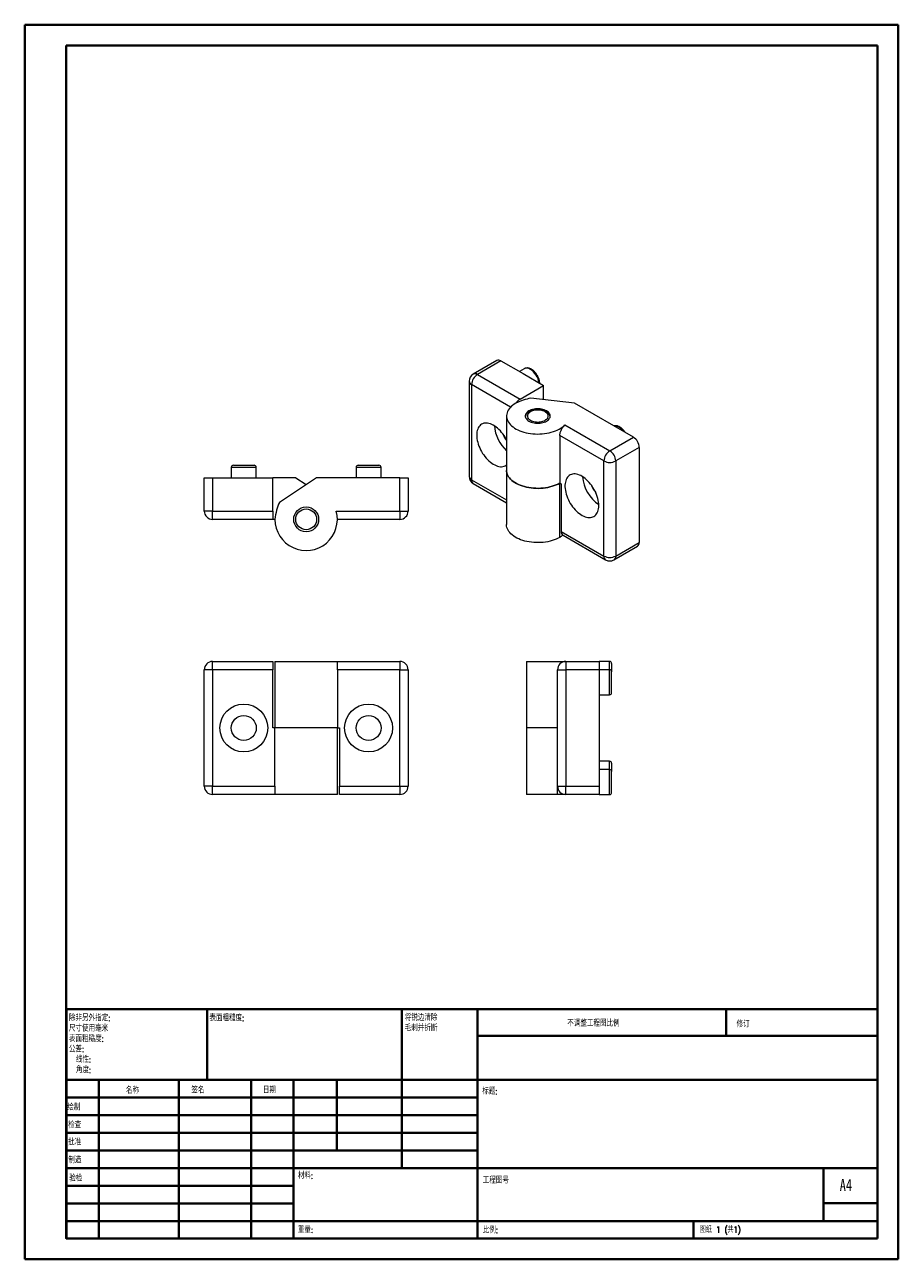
# Model space of a CAD drawing. Header units: millimetres. Extents: x 0 to 210, y 0 to 297.
import ezdxf

# ---------------------------------------------------------------- set-up
doc = ezdxf.new("R2010")
doc.units = ezdxf.units.MM
doc.styles.add('SLDTEXTSTYLE0', font='TXT', dxfattribs={"width": 0.75, "bigfont": 'bigfont'})
doc.styles.add('SLDTEXTSTYLE1', font='TXT', dxfattribs={"width": 0.75})
doc.styles.add('SLDTEXTSTYLE2', font='TXT', dxfattribs={"width": 0.694444, "bigfont": 'bigfont'})

# ---------------------------------------------------------------- blocks, each defined once
blk = doc.blocks.new('SW_NOTE_0')
at = {"color": 0, "linetype": 'Continuous', "lineweight": 0, "char_height": 1.5, "attachment_point": 1, "style": 'SLDTEXTSTYLE0'}
for s, insert in [('\\M+18FAB锐边\\M+190B4\\M+18F9C', (0, 1.93)), ('\\M+196D1\\M+18E68\\M+19BF3\\M+190DC\\M+19266', (0, -0.57))]:
    blk.add_mtext(s, dxfattribs=dict(at, insert=insert))
blk = doc.blocks.new('SW_NOTE_1')
at = {"color": 0, "linetype": 'Continuous', "lineweight": 0, "char_height": 1.5, "attachment_point": 1, "style": 'SLDTEXTSTYLE0'}
for s, insert in [('\\M+18F9C\\M+194F1另\\M+18A4F\\M+18E77\\M+192E8:', (0, 1.93)), ('\\M+18EDA\\M+190A1\\M+18E67\\M+19770\\M+19F7C\\M+195C4', (0, -0.57)), ('\\M+1955C\\M+196CA\\M+19165糙\\M+19378:', (0, -3.07)), ('\\M+18CF6\\M+18DB7:', (0, -5.57)), ('线\\M+190AB:', (1.69, -8.07)), ('\\M+18A70\\M+19378:', (1.69, -10.57))]:
    blk.add_mtext(s, dxfattribs=dict(at, insert=insert))

msp = doc.modelspace()

# ---------------------------------------------------------------- linework, layer by layer
at = {"color": 7, "linetype": 'Continuous', "lineweight": 40}
for p, q in [((0.08, 0.21), (0.08, 297.21)), ((0.08, 297.21), (210.08, 297.21)), ((210.08, 0.21), (210.08, 297.21)), ((210.08, 292.21), (210.08, 297.21)), ((10.08, 292.21), (205.08, 292.21)), ((10.08, 5.21), (10.08, 292.21)), ((205.08, 5.21), (205.08, 292.21)), ((10.11, 60.37), (205.08, 60.37)), ((10.11, 60.37), (10.11, 5.12)), ((43.91, 43.37), (43.91, 60.37)), ((90.71, 60.37), (90.71, 22.12)), ((108.91, 60.37), (108.91, 5.12)), ((168.68, 54.09), (168.68, 60.46)), ((205.08, 54), (108.91, 54)), ((205.08, 43.37), (10.11, 43.37)), ((17.91, 43.37), (17.91, 5.12)), ((37.1, 43.37), (37.1, 5.12)), ((54.51, 43.37), (54.51, 5.12)), ((64.71, 5.12), (64.71, 43.37)), ((75.11, 26.37), (75.11, 43.37)), ((108.91, 39.12), (10.11, 39.12)), ((108.91, 34.87), (10.11, 34.87)), ((108.91, 30.62), (10.11, 30.62)), ((108.91, 26.37), (10.11, 26.37)), ((64.71, 22.12), (10.11, 22.12)), ((64.71, 22.12), (205.08, 22.12)), ((192.08, 9.46), (192.08, 22.21)), ((64.71, 17.87), (10.11, 17.87)), ((64.71, 13.62), (10.11, 13.62)), ((205.08, 13.71), (192.08, 13.71)), ((10.11, 9.37), (205.08, 9.37)), ((160.88, 5.21), (160.88, 9.46)), ((10.08, 5.21), (205.08, 5.21)), ((205.08, 5.21), (180.99, 5.21)), ((0.08, 0.21), (210.08, 0.21))]:
    msp.add_line(p, q, dxfattribs=at)
at = {"color": 7, "linetype": 'Continuous', "lineweight": 15}
for p, q in [((113.57, 216.44), (107.91, 213.18)), ((114.57, 216.34), (108.91, 213.08)), ((114.57, 216.34), (119.87, 213.28)), ((120.14, 214.45), (118.99, 213.79)), ((106.91, 211.44), (106.91, 188.58)), ((108.91, 213.08), (119.17, 207.16)), ((119.87, 213.28), (124.82, 210.42)), ((107.5, 210.63), (107.5, 187.76)), ((119.17, 207.16), (124.82, 210.42)), ((124.82, 207.01), (124.82, 210.42)), ((132.25, 206.14), (121.75, 207.38)), ((146.39, 197.97), (132.25, 206.14)), ((115.91, 203.08), (115.91, 190.01)), ((129.93, 200.94), (140.73, 194.71)), ((139.32, 192.26), (128.71, 198.38)), ((128.71, 198.38), (128.71, 186.95)), ((140.73, 194.71), (146.39, 197.97)), ((147.8, 195.52), (142.15, 192.26)), ((147.8, 195.52), (147.8, 172.66)), ((49.74, 190.72), (49.74, 188.22)), ((50.24, 191.22), (52.74, 191.22)), ((52.74, 191.22), (55.24, 191.22)), ((55.74, 188.22), (55.74, 190.72)), ((79.74, 190.72), (79.74, 188.22)), ((80.24, 191.22), (85.24, 191.22)), ((85.74, 188.22), (85.74, 190.72)), ((139.32, 169.4), (139.32, 192.26)), ((142.15, 192.26), (142.15, 169.4)), ((43.24, 188.22), (45.24, 188.22)), ((43.24, 180.22), (43.24, 188.22)), ((45.24, 188.22), (52.74, 188.22)), ((45.24, 188.22), (45.24, 180.22)), ((52.74, 188.22), (59.74, 188.22)), ((65.24, 188.22), (59.74, 188.22)), ((59.74, 180.22), (59.74, 188.22)), ((70.24, 188.22), (61.3, 182.31)), ((65.24, 188.22), (67.74, 186.57)), ((90.24, 188.22), (70.24, 188.22)), ((90.24, 188.22), (92.24, 188.22)), ((90.24, 180.22), (90.24, 188.22)), ((92.24, 188.22), (92.24, 180.22)), ((115.91, 190.01), (115.91, 176.95)), ((107.91, 186.85), (115.91, 182.23)), ((128.71, 173.89), (128.71, 186.95)), ((128.71, 186.95), (129.07, 186.75)), ((129.07, 186.75), (129.07, 175.31)), ((45.24, 180.22), (43.24, 180.22)), ((45.24, 180.22), (59.74, 180.22)), ((45.24, 178.22), (45.24, 180.22)), ((59.74, 178.22), (45.24, 178.22)), ((59.74, 180.22), (59.74, 178.22)), ((60.24, 178.22), (59.74, 178.22)), ((74.97, 180.22), (90.24, 180.22)), ((90.24, 178.22), (75.24, 178.22)), ((90.24, 180.22), (92.24, 180.22)), ((90.24, 180.22), (90.24, 178.22)), ((129.07, 175.31), (139.32, 169.4)), ((129.48, 174.4), (139.73, 168.48)), ((142.15, 169.4), (147.8, 172.66)), ((141.73, 168.48), (147.39, 171.75)), ((45.24, 142.03), (45.24, 144.03)), ((45.24, 144.03), (59.74, 144.03)), ((59.74, 144.03), (59.74, 142.03)), ((60.24, 144.03), (75.24, 144.03)), ((60.24, 144.03), (60.24, 128.03)), ((75.24, 142.03), (75.24, 144.03)), ((75.24, 144.03), (90.24, 144.03)), ((90.24, 144.03), (90.24, 142.03)), ((120.67, 144.03), (120.67, 128.03)), ((120.67, 144.03), (130.17, 144.03)), ((130.17, 144.03), (138.17, 144.03)), ((130.17, 144.03), (130.17, 142.03)), ((140.67, 144.03), (138.17, 144.03)), ((138.17, 144.03), (138.17, 142.03)), ((141.17, 143.53), (141.17, 141.53)), ((43.24, 114.03), (43.24, 142.03)), ((45.24, 142.03), (43.24, 142.03)), ((59.74, 142.03), (45.24, 142.03)), ((45.24, 142.03), (45.24, 114.03)), ((59.74, 128.03), (59.74, 142.03)), ((75.24, 142.03), (75.24, 128.03)), ((90.24, 142.03), (75.24, 142.03)), ((90.24, 114.03), (90.24, 142.03)), ((90.24, 142.03), (92.24, 142.03)), ((92.24, 142.03), (92.24, 114.03)), ((128.17, 114.03), (128.17, 142.03)), ((128.17, 142.03), (130.17, 142.03)), ((138.17, 142.03), (130.17, 142.03)), ((130.17, 142.03), (130.17, 114.03)), ((140.67, 142.03), (138.17, 142.03)), ((138.17, 142.03), (138.17, 114.03)), ((141.17, 136.53), (141.17, 141.53)), ((138.17, 136.03), (140.67, 136.03)), ((60.24, 128.03), (59.74, 128.03)), ((75.24, 128.03), (60.24, 128.03)), ((60.24, 114.03), (60.24, 128.03)), ((75.24, 112.03), (75.24, 128.03)), ((75.24, 128.03), (75.74, 128.03)), ((75.74, 128.03), (75.74, 114.03)), ((120.67, 128.03), (120.67, 112.03)), ((128.17, 128.03), (120.67, 128.03)), ((140.67, 120.03), (138.17, 120.03)), ((141.17, 119.53), (141.17, 117.53)), ((140.67, 118.03), (138.17, 118.03)), ((141.17, 112.53), (141.17, 117.53)), ((45.24, 114.03), (43.24, 114.03)), ((45.24, 112.03), (45.24, 114.03)), ((45.24, 114.03), (60.24, 114.03)), ((60.24, 114.03), (60.24, 112.03)), ((75.74, 112.03), (75.74, 114.03)), ((75.74, 114.03), (90.24, 114.03)), ((90.24, 114.03), (90.24, 112.03)), ((90.24, 114.03), (92.24, 114.03)), ((128.17, 112.03), (128.17, 114.03)), ((128.17, 114.03), (130.17, 114.03)), ((130.17, 114.03), (138.17, 114.03)), ((130.17, 112.03), (130.17, 114.03)), ((138.17, 114.03), (138.17, 112.03)), ((60.24, 112.03), (45.24, 112.03)), ((75.24, 112.03), (60.24, 112.03)), ((90.24, 112.03), (75.74, 112.03)), ((128.17, 112.03), (120.67, 112.03)), ((138.17, 112.03), (130.17, 112.03)), ((138.17, 112.03), (140.67, 112.03))]:
    msp.add_line(p, q, dxfattribs=at)
at = {"color": 8, "linetype": 'Continuous', "lineweight": 15}
for p, q in [((116.88, 205.21), (107.5, 210.63)), ((52.74, 190.72), (49.74, 190.72)), ((55.74, 190.72), (52.74, 190.72)), ((85.74, 190.72), (79.74, 190.72)), ((107.5, 187.76), (115.91, 182.91)), ((140.67, 142.03), (140.67, 144.03)), ((140.67, 136.03), (140.67, 142.03)), ((140.67, 118.03), (140.67, 120.03)), ((140.67, 112.03), (140.67, 118.03))]:
    msp.add_line(p, q, dxfattribs=at)
at = {"color": 7, "linetype": 'Continuous', "lineweight": 15, "flags": 128}
for points in [[(118.11, 206.14), (117.72, 205.9), (117.37, 205.64), (117.05, 205.37), (116.76, 205.08), (116.52, 204.79), (116.31, 204.48), (116.15, 204.17), (116.03, 203.85), (115.95, 203.52), (115.91, 203.19), (115.92, 202.87), (115.97, 202.54), (116.06, 202.22), (116.19, 201.9), (116.37, 201.58), (116.58, 201.28), (116.84, 200.99), (117.13, 200.71), (117.46, 200.44), (117.82, 200.19), (118.22, 199.95), (118.64, 199.73), (119.1, 199.53), (119.57, 199.36), (120.07, 199.2), (120.59, 199.06), (121.13, 198.95), (121.67, 198.86), (122.23, 198.8), (122.8, 198.76), (123.36, 198.75), (123.93, 198.76), (124.5, 198.79), (125.06, 198.85), (125.61, 198.94), (126.14, 199.04), (126.66, 199.18), (127.17, 199.33), (127.65, 199.5), (128.1, 199.7), (128.53, 199.91), (128.93, 200.15), (129.3, 200.4), (129.64, 200.66), (129.93, 200.94)], [(121.29, 204.3), (121.05, 204.14), (120.84, 203.97), (120.67, 203.79), (120.54, 203.59), (120.46, 203.39), (120.41, 203.18), (120.41, 202.97), (120.46, 202.76), (120.54, 202.56), (120.67, 202.37), (120.84, 202.18), (121.05, 202.01), (121.29, 201.85), (121.56, 201.71), (121.86, 201.59), (122.18, 201.5), (122.52, 201.42), (122.87, 201.37), (123.23, 201.35), (123.59, 201.35), (123.95, 201.37), (124.3, 201.42), (124.64, 201.5), (124.96, 201.59), (125.26, 201.71), (125.53, 201.85), (125.77, 202.01), (125.98, 202.18), (126.14, 202.37), (126.27, 202.56), (126.36, 202.76), (126.4, 202.97), (126.4, 203.18), (126.36, 203.39), (126.27, 203.59), (126.14, 203.79), (125.98, 203.97), (125.77, 204.14), (125.53, 204.3), (125.26, 204.44), (124.96, 204.56), (124.64, 204.66), (124.3, 204.73), (123.95, 204.78), (123.59, 204.81), (123.23, 204.81), (122.87, 204.78), (122.52, 204.73), (122.18, 204.66), (121.86, 204.56), (121.56, 204.44), (121.29, 204.3)], [(125.18, 202.06), (125.39, 202.2), (125.57, 202.35), (125.72, 202.52), (125.82, 202.7), (125.89, 202.89), (125.91, 203.08), (125.89, 203.26), (125.82, 203.45), (125.72, 203.63), (125.57, 203.8), (125.39, 203.96), (125.18, 204.1), (124.93, 204.22), (124.66, 204.33), (124.37, 204.41), (124.06, 204.47), (123.73, 204.51), (123.41, 204.52), (123.08, 204.51), (122.76, 204.47), (122.45, 204.41), (122.16, 204.33), (121.89, 204.22), (121.64, 204.1), (121.43, 203.96), (121.24, 203.8), (121.1, 203.63), (120.99, 203.45), (120.93, 203.26), (120.91, 203.08), (120.93, 202.89), (120.99, 202.7), (121.1, 202.52), (121.24, 202.35), (121.43, 202.2), (121.64, 202.06), (121.89, 201.93), (122.16, 201.83), (122.45, 201.74), (122.76, 201.68), (123.08, 201.65), (123.41, 201.63), (123.73, 201.65), (124.06, 201.68), (124.37, 201.74), (124.66, 201.83), (124.93, 201.93), (125.18, 202.06)], [(115.91, 197.37), (115.83, 197.53), (115.58, 197.95), (115.32, 198.37), (115.03, 198.77), (114.73, 199.15), (114.42, 199.51), (114.09, 199.84), (113.76, 200.15), (113.41, 200.42), (113.06, 200.67), (112.71, 200.88), (112.37, 201.05), (112.02, 201.19), (111.68, 201.3), (111.35, 201.36), (111.03, 201.38), (110.72, 201.37), (110.43, 201.32), (110.15, 201.23), (109.9, 201.1), (109.66, 200.93), (109.45, 200.73), (109.27, 200.49), (109.11, 200.23), (108.97, 199.93), (108.87, 199.6), (108.8, 199.25), (108.75, 198.88), (108.74, 198.48)], [(108.74, 198.48), (108.75, 198.07), (108.8, 197.64), (108.87, 197.21), (108.97, 196.76), (109.11, 196.31), (109.27, 195.86), (109.45, 195.41), (109.66, 194.96), (109.9, 194.53), (110.15, 194.1), (110.43, 193.7), (110.72, 193.31), (111.03, 192.94), (111.35, 192.59), (111.68, 192.27), (112.02, 191.98), (112.37, 191.72), (112.71, 191.49), (113.06, 191.3), (113.41, 191.14), (113.76, 191.02), (114.09, 190.94), (114.42, 190.89), (114.73, 190.89), (115.03, 190.92), (115.32, 190.99), (115.58, 191.1), (115.83, 191.25), (115.91, 191.31)], [(128.71, 186.95), (128.29, 186.72), (127.84, 186.52), (127.36, 186.33), (126.86, 186.17), (126.34, 186.03), (125.81, 185.91), (125.26, 185.82), (124.7, 185.75), (124.13, 185.7), (123.55, 185.68), (122.98, 185.69), (122.41, 185.72), (121.84, 185.78), (121.28, 185.86), (120.74, 185.97), (120.21, 186.1), (119.7, 186.25), (119.21, 186.42), (118.75, 186.62), (118.31, 186.84), (117.91, 187.07), (117.53, 187.32), (117.19, 187.59), (116.89, 187.87), (116.62, 188.17), (116.4, 188.47), (116.22, 188.78), (116.07, 189.11), (115.98, 189.43), (115.92, 189.76), (115.91, 190.01)], [(115.91, 190.01), (115.92, 189.76), (115.98, 189.43), (116.07, 189.11), (116.22, 188.78), (116.4, 188.47), (116.62, 188.17), (116.89, 187.87), (117.19, 187.59), (117.53, 187.32), (117.91, 187.07), (118.31, 186.84), (118.75, 186.62), (119.21, 186.42), (119.7, 186.25), (120.21, 186.1), (120.74, 185.97), (121.28, 185.86), (121.84, 185.78), (122.41, 185.72), (122.98, 185.69), (123.55, 185.68), (124.13, 185.7), (124.7, 185.75), (125.26, 185.82), (125.81, 185.91), (126.34, 186.03), (126.86, 186.17), (127.36, 186.33), (127.84, 186.52), (128.29, 186.72), (128.71, 186.95)], [(138.08, 181.54), (138.07, 181.95), (138.02, 182.38), (137.95, 182.82), (137.84, 183.26), (137.71, 183.71), (137.55, 184.17), (137.37, 184.62), (137.15, 185.06), (136.92, 185.5), (136.67, 185.92), (136.39, 186.33), (136.1, 186.72), (135.79, 187.09), (135.47, 187.43), (135.14, 187.75), (134.8, 188.04), (134.45, 188.3), (134.1, 188.53), (133.75, 188.73), (133.41, 188.88), (133.06, 189), (132.73, 189.09), (132.4, 189.13), (132.08, 189.14), (131.78, 189.1), (131.5, 189.03), (131.23, 188.92), (130.99, 188.77), (130.77, 188.59), (130.57, 188.37), (130.4, 188.12), (130.25, 187.84), (130.13, 187.52), (130.04, 187.18), (129.98, 186.82), (129.95, 186.44), (129.95, 186.03), (129.98, 185.61), (130.04, 185.18), (130.13, 184.74), (130.25, 184.29), (130.4, 183.84), (130.57, 183.39), (130.77, 182.94), (130.99, 182.5), (131.23, 182.07), (131.5, 181.65), (131.78, 181.25), (132.08, 180.87), (132.4, 180.51), (132.73, 180.18), (133.06, 179.87), (133.41, 179.6), (133.75, 179.35), (134.1, 179.14), (134.45, 178.97), (134.8, 178.83), (135.14, 178.73), (135.47, 178.66), (135.79, 178.64), (136.1, 178.65), (136.39, 178.71), (136.67, 178.8), (136.92, 178.93), (137.15, 179.09), (137.37, 179.29), (137.55, 179.53), (137.71, 179.8), (137.84, 180.09), (137.95, 180.42), (138.02, 180.77), (138.07, 181.15), (138.08, 181.54)], [(128.71, 173.89), (128.29, 173.66), (127.85, 173.46), (127.38, 173.27), (126.89, 173.11), (126.37, 172.97), (125.84, 172.85), (125.3, 172.76), (124.74, 172.69), (124.18, 172.64), (123.61, 172.62), (123.04, 172.62), (122.48, 172.65), (121.92, 172.7), (121.36, 172.78), (120.82, 172.88), (120.3, 173.01), (119.79, 173.15), (119.3, 173.32), (118.84, 173.51), (118.4, 173.72), (117.99, 173.95), (117.62, 174.2), (117.27, 174.46), (116.96, 174.73), (116.69, 175.02), (116.46, 175.32), (116.26, 175.63), (116.11, 175.95), (116, 176.27), (115.93, 176.59), (115.91, 176.92), (115.91, 176.95)]]:
    msp.add_lwpolyline(points, dxfattribs=at)
at = {"color": 7, "linetype": 'Continuous', "lineweight": 15}
for centre, radius in [((67.74, 178.22), 3), ((67.74, 178.22), 2.5), ((52.74, 128.03), 5.75), ((82.74, 128.03), 5.75), ((52.74, 128.03), 3), ((82.74, 128.03), 3)]:
    msp.add_circle(centre, radius, dxfattribs=at)
for centre, radius, start, end in [((113.98, 215.51), 1.02, 54.8748, 113.8147), ((108.91, 211.44), 2, 119.9973, 180), ((110.55, 210.5), 3.05, 122.3869, 177.6131), ((120.68, 204.73), 2.87, 121.9506, 149.0221), ((122.06, 201.45), 9.1, 184.5628, 227.5101), ((119.94, 200.25), 5.08, 198.4907, 217.411), ((144.76, 195.4), 3.05, 2.3869, 57.6131), ((142.37, 192.13), 3.05, 122.3869, 177.6131), ((139.1, 192.13), 3.05, 2.3869, 57.6131), ((50.24, 190.72), 0.5, 90, 180), ((55.24, 190.72), 0.5, 0, 90), ((80.24, 190.72), 0.5, 90, 180), ((85.24, 190.72), 0.5, 0, 90), ((140.73, 194.96), 3.05, 242.391, 297.609), ((108.91, 188.58), 2, 180, 240.0027), ((143.08, 189.12), 8.9, 184.1562, 235.8384), ((141.14, 188), 5.06, 198.4611, 221.5335), ((45.24, 180.22), 2, 180, 270), ((67.74, 178.22), 7.5, 180, 15.466), ((90.24, 180.22), 2, 270, 0), ((130.04, 175.2), 0.982, 173.5491, 235.1388), ((146.83, 172.55), 0.982, 304.8612, 6.4509), ((140.73, 172.1), 3.05, 242.391, 297.609), ((140.73, 170.21), 2, 240.0027, 299.9973), ((45.24, 142.03), 2, 90, 180), ((90.24, 142.03), 2, 0, 90), ((130.17, 142.03), 2, 90, 180), ((140.67, 143.53), 0.5, 0, 90), ((140.67, 141.53), 0.5, 0, 90), ((140.67, 136.53), 0.5, 270, 0), ((140.67, 119.53), 0.5, 0, 90), ((140.67, 117.53), 0.5, 0, 90), ((45.24, 114.03), 2, 180, 270), ((90.24, 114.03), 2, 270, 0), ((130.17, 114.03), 2, 180, 270), ((140.67, 112.53), 0.5, 270, 0)]:
    msp.add_arc(centre, radius, start, end, dxfattribs=at)
at = {"color": 8, "linetype": 'Continuous', "lineweight": 15}
for centre, radius, start, end in [((120.77, 213.14), 1.45, 53.1466, 115.5429), ((119.09, 210.36), 4.69, 8.4609, 57.0917), ((107.91, 211.54), 0.997, 185.3944, 245.9257), ((108.33, 212.27), 0.997, 54.0823, 114.6073), ((141.68, 197.97), 2.72, 30.1374, 89.868), ((107.91, 188.67), 0.997, 185.3944, 245.9257), ((108.47, 187.65), 0.982, 173.5491, 235.1388), ((140.29, 169.29), 0.982, 173.5491, 235.1388), ((141.17, 169.29), 0.982, 304.8612, 6.4509)]:
    msp.add_arc(centre, radius, start, end, dxfattribs=at)
at = {"color": 7, "linetype": 'Continuous', "lineweight": 15}
for points, knots in [([(121.89, 214.33), (121.84, 214.35), (121.71, 214.43), (121.49, 214.52), (121.22, 214.6), (120.96, 214.64), (120.7, 214.63), (120.46, 214.59), (120.28, 214.53), (120.18, 214.47), (120.15, 214.45)], [0, 0, 0, 0, 0.080033, 0.229017, 0.377835, 0.524496, 0.667317, 0.805369, 0.93895, 1, 1, 1, 1]), ([(123.9, 210.95), (123.9, 210.97), (123.9, 211.09), (123.87, 211.32), (123.81, 211.63), (123.72, 211.94), (123.61, 212.25), (123.47, 212.56), (123.31, 212.86), (123.13, 213.14), (122.93, 213.41), (122.71, 213.67), (122.48, 213.89), (122.24, 214.1), (122.04, 214.24), (121.92, 214.31), (121.89, 214.33)], [0, 0, 0, 0, 0.015255, 0.095173, 0.175014, 0.254623, 0.333981, 0.413147, 0.492213, 0.571285, 0.650455, 0.729827, 0.809518, 0.889636, 0.970255, 1, 1, 1, 1]), ([(126.39, 202.89), (126.38, 202.93), (126.36, 203.04), (126.3, 203.22), (126.19, 203.43), (126.04, 203.62), (125.87, 203.81), (125.66, 203.98), (125.42, 204.13), (125.15, 204.27), (124.86, 204.38), (124.55, 204.48), (124.23, 204.54), (123.9, 204.59), (123.56, 204.61), (123.22, 204.61), (122.88, 204.59), (122.55, 204.54), (122.23, 204.47), (121.92, 204.37), (121.63, 204.25), (121.36, 204.11), (121.12, 203.95), (120.9, 203.77), (120.72, 203.56), (120.58, 203.35), (120.48, 203.14), (120.45, 202.99), (120.44, 202.93)], [0, 0, 0, 0, 0.018555, 0.054137, 0.090228, 0.127225, 0.165327, 0.204483, 0.244419, 0.284775, 0.325224, 0.365588, 0.405823, 0.445942, 0.485983, 0.525996, 0.566038, 0.606148, 0.646388, 0.686815, 0.727478, 0.7684, 0.809545, 0.850698, 0.891468, 0.931375, 0.970044, 1, 1, 1, 1]), ([(128.71, 198.38), (128.71, 198.49), (128.72, 198.6), (128.76, 198.83), (128.78, 198.95), (128.86, 199.2), (128.9, 199.32), (129, 199.56), (129.05, 199.68), (129.24, 200.03), (129.38, 200.25), (129.66, 200.64), (129.8, 200.81), (129.93, 200.94)], [0, 0, 0, 0, 0.125, 0.125, 0.25, 0.25, 0.375, 0.375, 0.5, 0.5, 0.75, 0.75, 1, 1, 1, 1]), ([(144.45, 199.1), (144.44, 199.1), (144.38, 199.2), (144.25, 199.39), (144.05, 199.65), (143.82, 199.89), (143.59, 200.11), (143.34, 200.3), (143.08, 200.47), (142.82, 200.6), (142.55, 200.69), (142.29, 200.75), (142.03, 200.76), (141.82, 200.74), (141.71, 200.71), (141.67, 200.7)], [0, 0, 0, 0, 0.00323, 0.089611, 0.176141, 0.26295, 0.350162, 0.437884, 0.526165, 0.614924, 0.703701, 0.791649, 0.877738, 0.961156, 1, 1, 1, 1]), ([(129.42, 174.44), (129.39, 174.41), (129.17, 174.22), (128.92, 174.04), (128.71, 173.89)], [0, 0, 0, 0, 0.166856, 1, 1, 1, 1]), ([(130.15, 112.03), (130.14, 112.03), (129.81, 112.03), (129.15, 112.03), (128.5, 112.03), (128.17, 112.03)], [0, 0, 0, 0, 0.024882, 0.502205, 1, 1, 1, 1])]:
    msp.add_open_spline(points, degree=3, knots=knots, dxfattribs=at)
for points in [[(121.75, 207.38), (120.53, 207.11), (119.32, 206.7), (118.11, 206.14)], [(61.3, 182.31), (60.76, 181.12), (60.41, 179.76), (60.24, 178.22)]]:
    msp.add_open_spline(points, degree=3, dxfattribs=at)

# ---------------------------------------------------------------- block references
at = {"color": 7, "linetype": 'Continuous', "lineweight": 0}
for name, p in [('SW_NOTE_1', (10.7, 57.11)), ('SW_NOTE_0', (91.42, 57.19))]:
    msp.add_blockref(name, p, dxfattribs=at)

# ---------------------------------------------------------------- texts
at = {"color": 7, "linetype": 'Continuous', "lineweight": 0, "attachment_point": 1}
for s, insert, char_height, style in [('\\M+1955C\\M+196CA\\M+19165糙\\M+19378:', (44.48, 59.04), 1.5, 'SLDTEXTSTYLE0'), ('\\M+19573调\\M+190AE\\M+18D48\\M+192F6图\\M+194E4\\M+197E1', (130.49, 57.75), 1.5, 'SLDTEXTSTYLE0'), ('\\M+18F43订', (171.21, 57.55), 1.5, 'SLDTEXTSTYLE0'), ('\\M+196BC\\M+18FCC', (24.43, 41.62), 1.5, 'SLDTEXTSTYLE0'), ('签\\M+196BC', (40.14, 41.68), 1.5, 'SLDTEXTSTYLE0'), ('\\M+193FA\\M+18AFA', (57.33, 41.7), 1.5, 'SLDTEXTSTYLE0'), ('标题:', (110.07, 41.4), 1.5, 'SLDTEXTSTYLE0'), ('绘\\M+190A7', (10.32, 37.55), 1.5, 'SLDTEXTSTYLE0'), ('检查', (10.52, 33.28), 1.5, 'SLDTEXTSTYLE0'), ('\\M+194E1\\M+18F79', (10.51, 29.19), 1.5, 'SLDTEXTSTYLE0'), ('\\M+190A7\\M+191A2', (10.57, 24.85), 1.5, 'SLDTEXTSTYLE0'), ('\\M+18DDE\\M+197BF:', (65.76, 21.11), 1.5, 'SLDTEXTSTYLE0'), ('验检', (10.78, 20.47), 1.5, 'SLDTEXTSTYLE0'), ('\\M+18D48\\M+192F6图\\M+18D86', (110.18, 19.99), 1.5, 'SLDTEXTSTYLE0'), ('A4', (196, 19.52), 2.91, 'SLDTEXTSTYLE1'), ('\\M+18F64\\M+197CA:', (65.73, 8.07), 1.4986, 'SLDTEXTSTYLE0'), ('\\M+194E4\\M+197E1:', (110.18, 8.02), 1.5, 'SLDTEXTSTYLE0'), ('图纸 1 (\\M+18BA41)', (162.36, 8.11), 1.5, 'SLDTEXTSTYLE2')]:
    msp.add_mtext(s, dxfattribs=dict(at, insert=insert, char_height=char_height, style=style))

doc.saveas('drawing.dxf')
